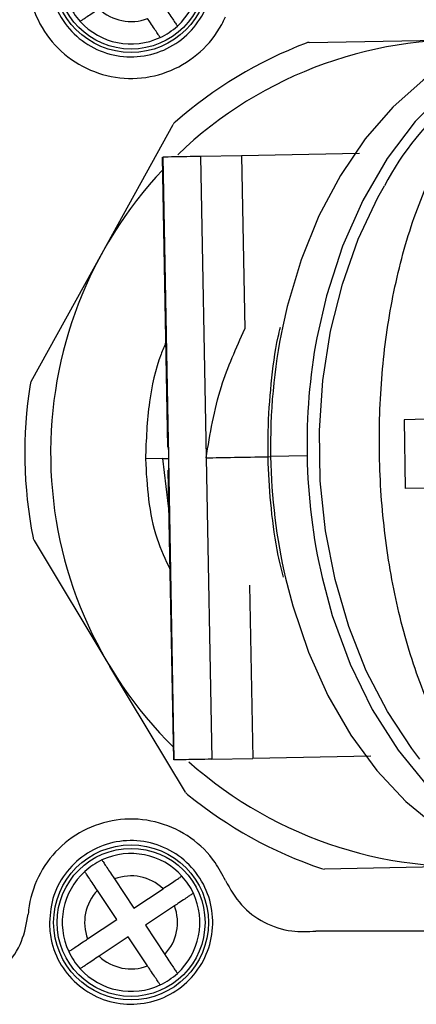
# Model space of a CAD drawing. Header units: millimetres. Extents: x 7590 to 10884, y -1862 to 419.
# Tile 13 of 83: x 8390 to 8413, y -1422 to -1365. Entities that reach past the tile are written whole.
import ezdxf

# ---------------------------------------------------------------- set-up
doc = ezdxf.new("R2010")
doc.units = ezdxf.units.MM
doc.header["$PDSIZE"] = -1
doc.styles.get("Standard").update_dxf_attribs({"font": 'times.ttf'})
doc.dimstyles.new('ISO-25', dxfattribs={"dimtxt": 18, "dimasz": 15, "dimexe": 1.25, "dimexo": 0.625, "dimtad": 1, "dimtoh": 1, "dimtxsty": 'Standard', "dimcen": 2.5, "dimadec": 0, "dimazin": 0, "dimtfac": 1, "dimtmove": 0, "dimatfit": 3, "dimfxl": 1, "dimarcsym": 0})

# ---------------------------------------------------------------- blocks, each defined once
blk = doc.blocks.new('*D113')
at = {"color": 0, "lineweight": -2}
for p, q in [((8139.142, -1388.861), (8139.142, -1251.296)), ((8414.142, -1360.861), (8414.142, -1251.296)), ((8402.142, -1252.546), (8151.142, -1252.546))]:
    blk.add_line(p, q, dxfattribs=at)
at = {"color": 0}
for points in [[(8151.142, -1250.546), (8151.142, -1254.546), (8139.142, -1252.546)], [(8402.142, -1254.546), (8402.142, -1250.546), (8414.142, -1252.546)]]:
    blk.add_solid(points, dxfattribs=at)
at = {"layer": 'Defpoints', "color": 0}
for p in [(8139.142, -1252.546), (8414.142, -1361.486), (8139.142, -1389.486)]:
    blk.add_point(p, dxfattribs=at)
at = {"color": 0, "insert": (8276.642, -1244.27), "char_height": 15, "attachment_point": 5}
blk.add_mtext('275', dxfattribs=at)

msp = doc.modelspace()

# ---------------------------------------------------------------- linework, layer by layer
at = {"color": 7, "lineweight": 25}
for p, q in [((8406.493, -1365.899), (8415.021, -1365.741)), ((8394.462, -1378.124), (8398.589, -1370.66)), ((8402.568, -1372.473), (8400.185, -1372.517)), ((8409.416, -1372.346), (8402.568, -1372.473)), ((8409.416, -1372.346), (8402.568, -1372.473)), ((8402.568, -1372.473), (8402.754, -1382.533)), ((8398.284, -1389.387), (8397.972, -1372.558)), ((8398.284, -1389.387), (8397.972, -1372.558)), ((8397.985, -1372.558), (8398.31, -1390.055)), ((8400.185, -1372.517), (8400.51, -1390.014)), ((8390.335, -1385.589), (8394.462, -1378.124)), ((8413.297, -1387.777), (8412.01, -1387.801)), ((8412.01, -1387.801), (8412.084, -1391.8)), ((8412.01, -1387.801), (8412.084, -1391.8)), ((8398.312, -1389.391), (8398.31, -1390.055)), ((8398.312, -1389.391), (8398.31, -1390.055)), ((8397.975, -1390.061), (8396.976, -1390.08)), ((8398.31, -1390.055), (8398.321, -1390.723)), ((8398.31, -1390.055), (8398.634, -1407.552)), ((8398.31, -1390.055), (8398.321, -1390.723)), ((8400.51, -1390.014), (8400.834, -1407.511)), ((8406.377, -1389.906), (8404.257, -1389.945)), ((8398.62, -1407.552), (8398.309, -1390.724)), ((8398.62, -1407.552), (8398.309, -1390.724)), ((8413.371, -1391.776), (8412.084, -1391.8)), ((8390.506, -1394.814), (8394.907, -1402.12)), ((8403.03, -1397.408), (8403.216, -1407.467)), ((8399.307, -1409.427), (8394.907, -1402.12)), ((8410.089, -1407.34), (8403.216, -1407.467)), ((8410.089, -1407.34), (8403.216, -1407.467)), ((8400.834, -1407.511), (8403.216, -1407.467)), ((8415.91, -1413.733), (8407.382, -1413.891)), ((8395.182, -1414.462), (8396.309, -1416.154)), ((8395.31, -1416.819), (8394.184, -1415.127)), ((8396.309, -1416.154), (8398.001, -1415.027)), ((8398.666, -1416.026), (8396.974, -1417.153)), ((8393.618, -1417.946), (8395.31, -1416.819)), ((8396.974, -1417.153), (8398.101, -1418.845)), ((8423.653, -1417.486), (8406.88, -1417.486)), ((8395.975, -1417.818), (8394.284, -1418.945)), ((8397.102, -1419.51), (8395.975, -1417.818))]:
    msp.add_line(p, q, dxfattribs=at)
at = {"color": 8, "lineweight": 25}
for p, q in [((8397.975, -1390.061), (8398.357, -1393.312)), ((8397.975, -1390.061), (8398.357, -1393.312)), ((8404.11, -1389.948), (8404.257, -1389.945))]:
    msp.add_line(p, q, dxfattribs=at)
at = {"color": 7, "lineweight": 25, "flags": 128}
for points in [[(8421.124, -1365.128), (8419.039, -1365.345), (8416.992, -1365.917), (8415.011, -1366.834), (8413.126, -1368.083), (8411.365, -1369.647), (8409.752, -1371.501), (8408.312, -1373.62), (8407.065, -1375.973), (8406.03, -1378.524), (8405.221, -1381.238), (8404.962, -1382.369)], [(8421.124, -1365.128), (8419.039, -1365.345), (8416.992, -1365.917), (8415.011, -1366.834), (8413.126, -1368.083), (8411.365, -1369.647), (8409.752, -1371.501), (8408.312, -1373.62), (8407.065, -1375.973), (8406.03, -1378.524), (8405.221, -1381.238), (8404.962, -1382.369)], [(8420.724, -1365.398), (8418.544, -1366.102), (8416.451, -1367.2), (8414.48, -1368.673), (8412.662, -1370.496), (8411.03, -1372.639), (8409.609, -1375.065), (8408.425, -1377.735), (8407.496, -1380.603), (8406.942, -1383.038)], [(8420.724, -1365.398), (8418.544, -1366.102), (8416.451, -1367.2), (8414.48, -1368.673), (8412.662, -1370.496), (8411.03, -1372.639), (8409.609, -1375.065), (8408.425, -1377.735), (8407.496, -1380.603), (8406.942, -1383.038)], [(8412.938, -1407.509), (8412.465, -1406.898), (8411.041, -1404.747), (8409.811, -1402.371), (8408.793, -1399.804), (8408.001, -1397.086), (8407.449, -1394.255), (8407.143, -1391.355), (8407.089, -1388.429), (8407.287, -1385.519), (8407.734, -1382.67), (8408.425, -1379.924), (8409.347, -1377.322), (8410.488, -1374.901), (8410.868, -1374.221)], [(8412.938, -1407.509), (8412.465, -1406.898), (8411.041, -1404.747), (8409.811, -1402.371), (8408.793, -1399.804), (8408.001, -1397.086), (8407.449, -1394.255), (8407.143, -1391.355), (8407.089, -1388.429), (8407.287, -1385.519), (8407.734, -1382.67), (8408.425, -1379.924), (8409.347, -1377.322), (8410.488, -1374.901), (8410.868, -1374.221)], [(8405.126, -1397.009), (8405.543, -1398.61), (8406.451, -1401.292), (8407.58, -1403.803), (8408.914, -1406.108), (8410.431, -1408.172), (8412.112, -1409.966), (8413.93, -1411.463), (8415.86, -1412.642), (8417.873, -1413.485), (8419.94, -1413.98), (8422.031, -1414.12)], [(8405.126, -1397.009), (8405.543, -1398.61), (8406.451, -1401.292), (8407.58, -1403.803), (8408.914, -1406.108), (8410.431, -1408.172), (8412.112, -1409.966), (8413.93, -1411.463), (8415.86, -1412.642), (8417.873, -1413.485), (8419.94, -1413.98), (8422.031, -1414.12)], [(8407.245, -1396.959), (8407.84, -1399.16), (8408.874, -1401.992), (8410.157, -1404.616), (8411.666, -1406.988), (8413.377, -1409.069), (8415.26, -1410.823), (8417.285, -1412.222), (8419.418, -1413.242), (8421.622, -1413.865)], [(8407.245, -1396.959), (8407.84, -1399.16), (8408.874, -1401.992), (8410.157, -1404.616), (8411.666, -1406.988), (8413.377, -1409.069), (8415.26, -1410.823), (8417.285, -1412.222), (8419.418, -1413.242), (8421.622, -1413.865)]]:
    msp.add_lwpolyline(points, dxfattribs=at)
at = {"color": 7, "lineweight": 25}
for centre, radius in [((8396.142, -1361.986), 4.5), ((8396.142, -1361.986), 4.3), ((8396.142, -1416.986), 4.5), ((8396.142, -1416.986), 4.3)]:
    msp.add_circle(centre, radius, dxfattribs=at)
for centre, radius, start, end in [((8396.142, -1361.986), 4, 312.2874, 25.0336), ((8396.142, -1361.986), 4, 205.0336, 222.2874), ((8396.142, -1361.986), 2.7, 226.5001, 290.8209), ((8396.142, -1361.986), 4, 222.2874, 295.0336), ((8396.142, -1361.986), 4, 295.0336, 312.2874), ((8415.465, -1389.737), 25.5, 111.0098, 131.1129), ((8415.465, -1389.737), 24, 85.6172, 133.8026), ((8406.502, -1366.399), 0.5, 91.0614, 111.0098), ((8399.027, -1370.902), 0.5, 131.1129, 151.0614), ((8415.465, -1389.737), 24, 136.7458, 181.0614), ((8390.772, -1385.831), 0.5, 151.0614, 171.0098), ((8415.465, -1389.737), 25.5, 171.0098, 191.1129), ((8415.465, -1389.737), 24, 181.0614, 225.3769), ((8390.934, -1394.556), 0.5, 191.1129, 211.0614), ((8415.465, -1389.737), 24, 228.3201, 276.5055), ((8399.736, -1409.169), 0.5, 211.0614, 231.0098), ((8415.465, -1389.737), 25.5, 231.0098, 251.1129), ((8396.142, -1416.986), 4, 42.2874, 115.0336), ((8396.142, -1416.986), 4, 115.0336, 132.2874), ((8396.142, -1416.986), 4, 132.2874, 205.0336), ((8407.373, -1413.391), 0.5, 251.1129, 271.0614), ((8396.142, -1416.986), 2.7, 46.5001, 110.8209), ((8396.142, -1416.986), 4, 25.0336, 42.2874), ((8396.142, -1416.986), 2.7, 136.5001, 200.8209), ((8396.142, -1416.986), 4, 312.2874, 25.0336), ((8396.142, -1416.986), 2.7, 316.5001, 20.8209), ((8396.142, -1416.986), 4, 205.0336, 222.2874), ((8396.142, -1416.986), 2.7, 226.5001, 290.8209), ((8396.142, -1416.986), 4, 222.2874, 295.0336), ((8396.142, -1416.986), 4, 295.0336, 312.2874)]:
    msp.add_arc(centre, radius, start, end, dxfattribs=at)
at = {"color": 8, "lineweight": 25}
for centre, radius, start, end in [((8425.801, -1382.085), 16.878, 107.2881, 152.2284), ((8438.081, -1389.274), 33.831, 168.2227, 181.136), ((8440.263, -1389.236), 33.892, 169.4626, 181.1314), ((8438.151, -1389.357), 33.9, 180.9945, 193.0458), ((8440.235, -1389.322), 33.862, 180.9877, 193.0341)]:
    msp.add_arc(centre, radius, start, end, dxfattribs=at)
at = {"color": 7, "lineweight": 25}
for points, knots in [([(8391.392, -1361.986), (8391.444, -1361.453), (8391.549, -1360.386), (8392.366, -1358.966), (8393.569, -1357.885), (8395.073, -1357.265), (8396.697, -1357.177), (8398.26, -1357.633), (8399.584, -1358.581), (8400.517, -1359.914), (8400.956, -1361.479), (8400.853, -1363.099), (8400.22, -1364.593), (8399.129, -1365.795), (8397.701, -1366.569), (8396.095, -1366.827), (8394.494, -1366.538), (8393.076, -1365.734), (8392.014, -1364.507), (8391.467, -1363.183), (8391.413, -1362.318), (8391.392, -1361.986)], [0, 0, 0, 0, 0.0535695, 0.1071369, 0.1607655, 0.214501, 0.2683165, 0.322151, 0.375942, 0.4296504, 0.4832727, 0.5368375, 0.5903939, 0.6439947, 0.6976779, 0.75145, 0.8052803, 0.8591085, 0.9128694, 0.966525, 1, 1, 1, 1]), ([(8390.162, -1362.469), (8390.218, -1362.867), (8390.368, -1363.931), (8391.165, -1365.529), (8392.608, -1366.977), (8394.459, -1367.865), (8396.5, -1368.091), (8398.504, -1367.627), (8400.237, -1366.525), (8401.202, -1365.317), (8401.56, -1364.56), (8401.63, -1364.411)], [0, 0, 0, 0, 0.076019, 0.203115, 0.330323, 0.457774, 0.58547, 0.713302, 0.841108, 0.968755, 1, 1, 1, 1]), ([(8398.101, -1363.845), (8398.184, -1363.97), (8398.352, -1364.222), (8398.574, -1364.555), (8398.739, -1364.803), (8398.822, -1364.928), (8398.83, -1364.94), (8398.833, -1364.945)], [0, 0, 0, 0, 0.219847, 0.439843, 0.656281, 0.869372, 1, 1, 1, 1]), ([(8394.284, -1363.945), (8394.158, -1364.028), (8393.906, -1364.196), (8393.573, -1364.418), (8393.325, -1364.583), (8393.2, -1364.666), (8393.188, -1364.674), (8393.183, -1364.677)], [0, 0, 0, 0, 0.219847, 0.439843, 0.656281, 0.869372, 1, 1, 1, 1]), ([(8397.835, -1365.61), (8397.827, -1365.598), (8397.811, -1365.575), (8397.688, -1365.389), (8397.506, -1365.116), (8397.299, -1364.806), (8397.16, -1364.597), (8397.102, -1364.51)], [0, 0, 0, 0, 0.210791, 0.421555, 0.63314, 0.847017, 1, 1, 1, 1]), ([(8424.812, -1414.26), (8424.045, -1414.158), (8422.23, -1413.918), (8419.617, -1412.575), (8417.011, -1410.333), (8414.762, -1407.211), (8412.956, -1403.395), (8411.649, -1399.115), (8410.835, -1394.547), (8410.503, -1389.841), (8410.658, -1385.128), (8411.299, -1380.537), (8412.442, -1376.212), (8414.103, -1372.313), (8416.252, -1369.127), (8418.521, -1366.888), (8420.205, -1366.1), (8420.893, -1365.778)], [0, 0, 0, 0, 0.048499, 0.114665, 0.184322, 0.25583, 0.327394, 0.397651, 0.465011, 0.533041, 0.601116, 0.668385, 0.738473, 0.810191, 0.882062, 0.951869, 1, 1, 1, 1]), ([(8424.812, -1414.26), (8424.045, -1414.158), (8422.23, -1413.918), (8419.617, -1412.575), (8417.011, -1410.333), (8414.762, -1407.211), (8412.956, -1403.395), (8411.649, -1399.115), (8410.835, -1394.547), (8410.503, -1389.841), (8410.658, -1385.128), (8411.299, -1380.537), (8412.442, -1376.212), (8414.103, -1372.313), (8416.252, -1369.127), (8418.521, -1366.888), (8420.205, -1366.1), (8420.893, -1365.778)], [0, 0, 0, 0, 0.048499, 0.114665, 0.184322, 0.25583, 0.327394, 0.397651, 0.465011, 0.533041, 0.601116, 0.668385, 0.738473, 0.810191, 0.882062, 0.951869, 1, 1, 1, 1]), ([(8400.185, -1372.517), (8399.634, -1372.528), (8398.636, -1372.546), (8398.186, -1372.554), (8397.985, -1372.558)], [0, 0, 0, 0, 0.553041, 1, 1, 1, 1]), ([(8400.185, -1372.517), (8399.634, -1372.528), (8398.636, -1372.546), (8398.186, -1372.554), (8397.985, -1372.558)], [0, 0, 0, 0, 0.553041, 1, 1, 1, 1]), ([(8400.51, -1390.014), (8400.735, -1388.625), (8401.144, -1386.101), (8402.255, -1383.64), (8402.754, -1382.533)], [0, 0, 0, 0, 0.550289, 1, 1, 1, 1]), ([(8400.51, -1390.014), (8400.735, -1388.625), (8401.144, -1386.101), (8402.255, -1383.64), (8402.754, -1382.533)], [0, 0, 0, 0, 0.550289, 1, 1, 1, 1]), ([(8404.11, -1389.948), (8404.107, -1389.458), (8404.098, -1388.041), (8404.27, -1385.709), (8404.525, -1383.681), (8404.783, -1382.619), (8404.828, -1382.432)], [0, 0, 0, 0, 0.192369, 0.557124, 0.922064, 1, 1, 1, 1]), ([(8404.11, -1389.948), (8404.107, -1389.458), (8404.098, -1388.041), (8404.27, -1385.709), (8404.525, -1383.681), (8404.783, -1382.619), (8404.828, -1382.432)], [0, 0, 0, 0, 0.192369, 0.557124, 0.922064, 1, 1, 1, 1]), ([(8397.975, -1390.061), (8398.003, -1390.061), (8398.053, -1390.06), (8398.232, -1390.057), (8398.31, -1390.055)], [0, 0, 0, 0, 0.563844, 1, 1, 1, 1]), ([(8397.975, -1390.061), (8398.003, -1390.061), (8398.053, -1390.06), (8398.232, -1390.057), (8398.31, -1390.055)], [0, 0, 0, 0, 0.563844, 1, 1, 1, 1]), ([(8405, -1396.951), (8404.896, -1396.532), (8404.575, -1395.233), (8404.276, -1393.01), (8404.135, -1391.081), (8404.113, -1390.075), (8404.11, -1389.948)], [0, 0, 0, 0, 0.185667, 0.576275, 0.946388, 1, 1, 1, 1]), ([(8405, -1396.951), (8404.896, -1396.532), (8404.575, -1395.233), (8404.276, -1393.01), (8404.135, -1391.081), (8404.113, -1390.075), (8404.11, -1389.948)], [0, 0, 0, 0, 0.185667, 0.576275, 0.946388, 1, 1, 1, 1]), ([(8400.834, -1407.511), (8400.282, -1407.522), (8399.285, -1407.54), (8398.835, -1407.548), (8398.634, -1407.552)], [0, 0, 0, 0, 0.553041, 1, 1, 1, 1]), ([(8400.834, -1407.511), (8400.282, -1407.522), (8399.285, -1407.54), (8398.835, -1407.548), (8398.634, -1407.552)], [0, 0, 0, 0, 0.553041, 1, 1, 1, 1]), ([(8401.63, -1414.561), (8401.445, -1414.202), (8400.951, -1413.244), (8399.668, -1411.996), (8397.825, -1411.106), (8395.781, -1410.882), (8393.779, -1411.346), (8392.041, -1412.449), (8390.774, -1414.063), (8390.266, -1415.517), (8390.178, -1416.344), (8390.162, -1416.503)], [0, 0, 0, 0, 0.0765, 0.203802, 0.331301, 0.459006, 0.586837, 0.714646, 0.842278, 0.969651, 1, 1, 1, 1]), ([(8391.392, -1416.986), (8391.444, -1416.453), (8391.549, -1415.386), (8392.365, -1413.967), (8393.567, -1412.886), (8395.07, -1412.265), (8396.694, -1412.176), (8398.257, -1412.631), (8399.581, -1413.579), (8400.516, -1414.911), (8400.956, -1416.476), (8400.853, -1418.097), (8400.221, -1419.592), (8399.131, -1420.794), (8397.703, -1421.568), (8396.098, -1421.827), (8394.497, -1421.539), (8393.079, -1420.736), (8392.015, -1419.51), (8391.467, -1418.185), (8391.413, -1417.319), (8391.392, -1416.986)], [0, 0, 0, 0, 0.053545, 0.107089, 0.160676, 0.214366, 0.268154, 0.32199, 0.375808, 0.429554, 0.483208, 0.53679, 0.590343, 0.643921, 0.697569, 0.751305, 0.805116, 0.858951, 0.912748, 0.96645, 1, 1, 1, 1]), ([(8394.449, -1413.362), (8394.457, -1413.374), (8394.473, -1413.397), (8394.597, -1413.583), (8394.778, -1413.856), (8394.985, -1414.166), (8395.124, -1414.375), (8395.182, -1414.462)], [0, 0, 0, 0, 0.210791, 0.421555, 0.63314, 0.847017, 1, 1, 1, 1]), ([(8394.184, -1415.127), (8394.1, -1415.002), (8393.932, -1414.75), (8393.71, -1414.417), (8393.545, -1414.169), (8393.462, -1414.044), (8393.454, -1414.032), (8393.451, -1414.027)], [0, 0, 0, 0, 0.219847, 0.439843, 0.656281, 0.869372, 1, 1, 1, 1]), ([(8398.001, -1415.027), (8398.126, -1414.944), (8398.378, -1414.776), (8398.712, -1414.554), (8398.959, -1414.389), (8399.084, -1414.306), (8399.097, -1414.298), (8399.101, -1414.295)], [0, 0, 0, 0, 0.219847, 0.439843, 0.656281, 0.869372, 1, 1, 1, 1]), ([(8401.63, -1414.561), (8401.908, -1415.053), (8402.462, -1416.036), (8403.851, -1417.047), (8405.383, -1417.571), (8406.412, -1417.512), (8406.88, -1417.486)], [0, 0, 0, 0, 0.260812, 0.521626, 0.78245, 1, 1, 1, 1]), ([(8399.766, -1415.293), (8399.754, -1415.301), (8399.731, -1415.317), (8399.545, -1415.44), (8399.272, -1415.622), (8398.962, -1415.829), (8398.753, -1415.968), (8398.666, -1416.026)], [0, 0, 0, 0, 0.210791, 0.421555, 0.63314, 0.847017, 1, 1, 1, 1]), ([(8385.918, -1421.061), (8386.468, -1420.921), (8387.568, -1420.64), (8388.915, -1419.555), (8389.872, -1418.14), (8390.066, -1417.041), (8390.162, -1416.503)], [0, 0, 0, 0, 0.252416, 0.50483, 0.757227, 1, 1, 1, 1]), ([(8392.518, -1418.679), (8392.53, -1418.671), (8392.553, -1418.655), (8392.739, -1418.532), (8393.012, -1418.35), (8393.322, -1418.143), (8393.531, -1418.004), (8393.618, -1417.946)], [0, 0, 0, 0, 0.210791, 0.421555, 0.63314, 0.847017, 1, 1, 1, 1]), ([(8394.284, -1418.945), (8394.158, -1419.028), (8393.906, -1419.196), (8393.573, -1419.418), (8393.325, -1419.583), (8393.2, -1419.666), (8393.188, -1419.674), (8393.183, -1419.677)], [0, 0, 0, 0, 0.219847, 0.439843, 0.656281, 0.869372, 1, 1, 1, 1]), ([(8398.101, -1418.845), (8398.184, -1418.97), (8398.352, -1419.222), (8398.574, -1419.555), (8398.739, -1419.803), (8398.822, -1419.928), (8398.83, -1419.94), (8398.833, -1419.945)], [0, 0, 0, 0, 0.219847, 0.439843, 0.656281, 0.869372, 1, 1, 1, 1]), ([(8397.835, -1420.61), (8397.827, -1420.598), (8397.811, -1420.575), (8397.688, -1420.389), (8397.506, -1420.116), (8397.299, -1419.806), (8397.16, -1419.597), (8397.102, -1419.51)], [0, 0, 0, 0, 0.210791, 0.421555, 0.63314, 0.847017, 1, 1, 1, 1])]:
    msp.add_open_spline(points, degree=3, knots=knots, dxfattribs=at)
at = {"color": 8, "lineweight": 25}
for points, knots in [([(8398.171, -1383.307), (8398.072, -1383.538), (8397.6, -1384.639), (8397.101, -1386.918), (8397.02, -1388.972), (8396.976, -1390.08)], [0, 0, 0, 0, 0.108802, 0.519505, 1, 1, 1, 1]), ([(8398.171, -1383.307), (8398.072, -1383.538), (8397.6, -1384.639), (8397.101, -1386.918), (8397.02, -1388.972), (8396.976, -1390.08)], [0, 0, 0, 0, 0.108802, 0.519505, 1, 1, 1, 1]), ([(8396.976, -1390.08), (8397.067, -1391.66), (8397.196, -1393.902), (8398.138, -1395.917), (8398.416, -1396.512)], [0, 0, 0, 0, 0.704773, 1, 1, 1, 1]), ([(8396.976, -1390.08), (8397.067, -1391.66), (8397.196, -1393.902), (8398.138, -1395.917), (8398.416, -1396.512)], [0, 0, 0, 0, 0.704773, 1, 1, 1, 1]), ([(8400.51, -1390.014), (8401.017, -1390.005), (8402.001, -1389.987), (8403.422, -1389.96), (8404.11, -1389.948)], [0, 0, 0, 0, 0.5157, 1, 1, 1, 1]), ([(8400.51, -1390.014), (8401.017, -1390.005), (8402.001, -1389.987), (8403.422, -1389.96), (8404.11, -1389.948)], [0, 0, 0, 0, 0.5157, 1, 1, 1, 1])]:
    msp.add_open_spline(points, degree=3, knots=knots, dxfattribs=at)

# ---------------------------------------------------------------- dimensions: what is measured, and where the dimension line sits
dim = msp.add_linear_dim(base=(8139.142, -1252.546), p1=(8414.142, -1361.486), p2=(8139.142, -1389.486), angle=180, dimstyle='ISO-25', override={"dimtxt": 15, "dimasz": 12})
dim.commit()
dim.dimension.update_dxf_attribs({"geometry": '*D113', "text_midpoint": (8276.642, -1244.27)})

doc.saveas('drawing.dxf')
